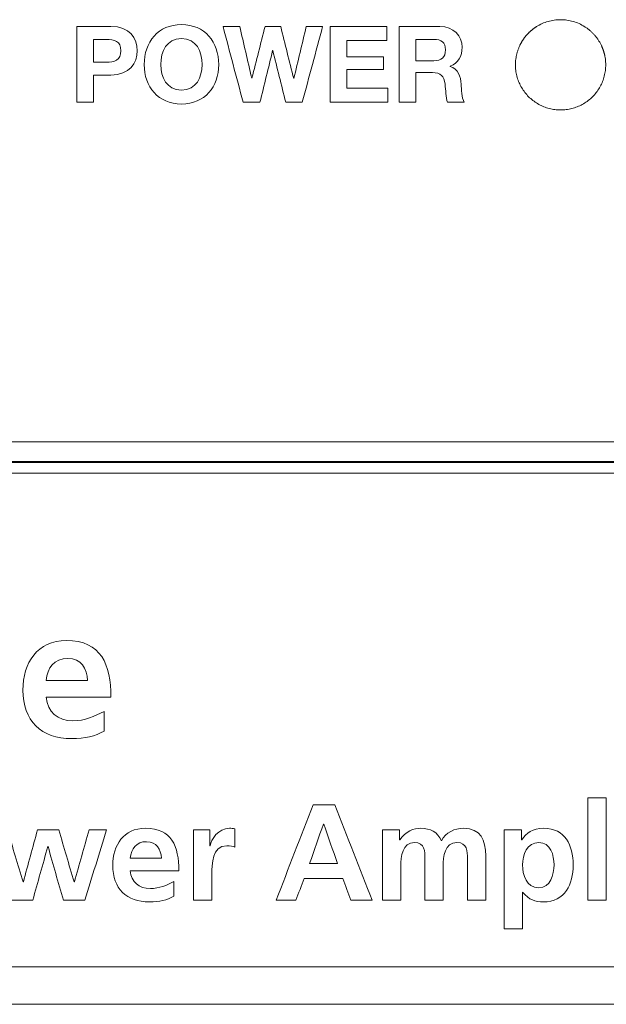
# Model space of a CAD drawing. Header units: millimetres. Extents: x 0 to 2122, y 0 to 1639.
# Tile 8 of 85: x 359 to 373, y 827 to 850. Entities that reach past the tile are written whole.
import ezdxf

# ---------------------------------------------------------------- set-up
doc = ezdxf.new("R2010")
doc.units = ezdxf.units.MM
doc.layers.add('1', color=7, linetype='Continuous', true_color=0xffffff)
doc.layers.add('3', color=7, linetype='Continuous', true_color=0xffffff)

msp = doc.modelspace()

# ---------------------------------------------------------------- linework, layer by layer
at = {"layer": '1', "color": 7, "linetype": 'Continuous', "lineweight": 13}
for p, q in [((339.765, 840.404), (483.115, 840.404)), ((339.738, 839.922), (483.142, 839.922)), ((483.115, 839.95), (339.765, 839.95)), ((482.99, 839.672), (339.89, 839.672)), ((746.59, 828.192), (327.59, 828.192)), ((746.59, 827.322), (327.59, 827.322))]:
    msp.add_line(p, q, dxfattribs=at)
for points, knots in [([(370.591, 849.622), (370.594, 849.628), (370.599, 849.638), (370.607, 849.653), (370.615, 849.669), (370.623, 849.684), (370.631, 849.699), (370.64, 849.713), (370.648, 849.728), (370.657, 849.742), (370.667, 849.756), (370.676, 849.77), (370.686, 849.784), (370.696, 849.798), (370.706, 849.811), (370.716, 849.824), (370.726, 849.837), (370.737, 849.85), (370.748, 849.863), (370.759, 849.876), (370.77, 849.888), (370.782, 849.9), (370.793, 849.912), (370.805, 849.924), (370.817, 849.935), (370.83, 849.947), (370.842, 849.958), (370.855, 849.969), (370.868, 849.98), (370.881, 849.99), (370.895, 850.001), (370.908, 850.011), (370.922, 850.021), (370.936, 850.031), (370.95, 850.041), (370.964, 850.051), (371.016, 850.084), (371.108, 850.134), (371.247, 850.185), (371.391, 850.216), (371.54, 850.226), (371.688, 850.216), (371.833, 850.185), (371.972, 850.134), (372.069, 850.081), (372.129, 850.042), (372.157, 850.023), (372.183, 850.003), (372.209, 849.982), (372.234, 849.961), (372.258, 849.939), (372.282, 849.917), (372.305, 849.893), (372.327, 849.869), (372.348, 849.845), (372.368, 849.819), (372.388, 849.793), (372.407, 849.767), (372.425, 849.739), (372.442, 849.711), (372.458, 849.682), (372.474, 849.653), (372.484, 849.632), (372.489, 849.622)], [0, 0, 0, 0, 0.007327, 0.014623, 0.02189, 0.02913, 0.036345, 0.043536, 0.050704, 0.057853, 0.064984, 0.072098, 0.079198, 0.086286, 0.093363, 0.100431, 0.107492, 0.114549, 0.121603, 0.128656, 0.135709, 0.142766, 0.149827, 0.156896, 0.163973, 0.17106, 0.17816, 0.185275, 0.192405, 0.199554, 0.206723, 0.213914, 0.221128, 0.228368, 0.235635, 0.242932, 0.250259, 0.313318, 0.375103, 0.436888, 0.499947, 0.563034, 0.624846, 0.686658, 0.749747, 0.763965, 0.778073, 0.792085, 0.806012, 0.819869, 0.83367, 0.847428, 0.861158, 0.874873, 0.888589, 0.902319, 0.916077, 0.929878, 0.943735, 0.957662, 0.971673, 0.985782, 1, 1, 1, 1]), ([(372.489, 849.622), (372.491, 849.617), (372.496, 849.607), (372.502, 849.592), (372.509, 849.577), (372.515, 849.562), (372.521, 849.546), (372.527, 849.531), (372.532, 849.515), (372.538, 849.5), (372.543, 849.484), (372.547, 849.468), (372.552, 849.453), (372.556, 849.437), (372.56, 849.421), (372.564, 849.404), (372.568, 849.388), (372.574, 849.356), (372.582, 849.307), (372.588, 849.24), (372.591, 849.174), (372.588, 849.086), (372.574, 848.976), (372.542, 848.848), (372.493, 848.725), (372.429, 848.609), (372.352, 848.502), (372.261, 848.405), (372.159, 848.321), (372.047, 848.25), (371.927, 848.193), (371.802, 848.153), (371.672, 848.128), (371.54, 848.12), (371.407, 848.128), (371.277, 848.153), (371.151, 848.194), (371.031, 848.251), (370.92, 848.322), (370.818, 848.406), (370.728, 848.503), (370.65, 848.61), (370.586, 848.726), (370.538, 848.849), (370.505, 848.978), (370.492, 849.087), (370.489, 849.175), (370.491, 849.241), (370.498, 849.307), (370.507, 849.361), (370.516, 849.404), (370.524, 849.436), (370.532, 849.468), (370.542, 849.5), (370.553, 849.531), (370.565, 849.562), (370.577, 849.592), (370.587, 849.612), (370.591, 849.622)], [0, 0, 0, 0, 0.003923, 0.007839, 0.01175, 0.015655, 0.019557, 0.023456, 0.027352, 0.031248, 0.035144, 0.039041, 0.042939, 0.046841, 0.050747, 0.054657, 0.058573, 0.062496, 0.07824, 0.093921, 0.109602, 0.125345, 0.156524, 0.187703, 0.218935, 0.250168, 0.281453, 0.312738, 0.343999, 0.37526, 0.406436, 0.437612, 0.46885, 0.500088, 0.531374, 0.56266, 0.593917, 0.625174, 0.656348, 0.687523, 0.718766, 0.750009, 0.781296, 0.812582, 0.843835, 0.875087, 0.890712, 0.906276, 0.921839, 0.937465, 0.945309, 0.95313, 0.960935, 0.968732, 0.97653, 0.984335, 0.992156, 1, 1, 1, 1])]:
    msp.add_open_spline(points, degree=3, knots=knots, dxfattribs=at)
at = {"layer": '3', "color": 7, "linetype": 'Continuous', "lineweight": 13}
for points in [[(360.281, 848.302), (360.281, 848.302), (360.281, 850.067), (360.281, 850.066)], [(364.153, 848.302), (363.998, 848.89), (363.842, 849.478), (363.686, 850.066)], [(363.686, 850.066), (363.816, 850.066), (363.945, 850.066), (364.074, 850.066)], [(364.074, 850.066), (364.167, 849.666), (364.26, 849.266), (364.353, 848.866)], [(364.359, 848.866), (364.461, 849.266), (364.563, 849.666), (364.665, 850.066)], [(364.665, 850.066), (364.786, 850.066), (364.907, 850.066), (365.028, 850.066)], [(365.028, 850.066), (365.128, 849.661), (365.229, 849.256), (365.33, 848.851)], [(365.334, 848.851), (365.431, 849.256), (365.527, 849.661), (365.624, 850.066)], [(366.004, 850.066), (365.846, 849.478), (365.688, 848.89), (365.53, 848.302)], [(365.624, 850.066), (365.751, 850.066), (365.877, 850.066), (366.004, 850.066)], [(366.181, 850.066), (366.621, 850.066), (367.06, 850.066), (367.5, 850.066)], [(366.181, 848.302), (366.181, 848.89), (366.181, 849.478), (366.181, 850.066)], [(367.5, 850.066), (367.5, 849.958), (367.5, 849.849), (367.5, 849.741)], [(367.781, 848.302), (367.781, 848.302), (367.781, 850.067), (367.781, 850.066)], [(360.669, 849.765), (360.669, 849.765), (360.669, 849.236), (360.669, 849.236)], [(367.5, 849.741), (367.189, 849.741), (366.879, 849.741), (366.569, 849.741)], [(366.569, 849.741), (366.569, 849.614), (366.569, 849.488), (366.569, 849.362)], [(368.169, 849.765), (368.169, 849.765), (368.169, 849.268), (368.169, 849.269)], [(364.84, 849.503), (364.742, 849.103), (364.644, 848.703), (364.546, 848.302)], [(364.845, 849.503), (364.844, 849.503), (364.842, 849.503), (364.84, 849.503)], [(365.144, 848.302), (365.044, 848.703), (364.945, 849.103), (364.845, 849.503)], [(366.569, 849.362), (366.853, 849.362), (367.138, 849.362), (367.423, 849.362)], [(367.423, 849.362), (367.423, 849.262), (367.423, 849.161), (367.423, 849.061)], [(368.969, 849.138), (368.969, 849.138), (368.969, 849.133), (368.969, 849.133)], [(368.969, 849.133), (369.16, 849.083), (369.214, 848.898), (369.226, 848.72)], [(360.669, 848.935), (360.669, 848.935), (360.669, 848.302), (360.669, 848.302)], [(367.423, 849.061), (367.138, 849.061), (366.853, 849.061), (366.569, 849.061)], [(366.569, 849.061), (366.569, 848.917), (366.569, 848.773), (366.569, 848.629)], [(368.169, 848.992), (368.169, 848.992), (368.169, 848.302), (368.169, 848.302)], [(364.353, 848.866), (364.355, 848.866), (364.357, 848.866), (364.359, 848.866)], [(365.33, 848.851), (365.331, 848.851), (365.333, 848.851), (365.334, 848.851)], [(368.912, 848.302), (368.865, 848.414), (368.87, 848.584), (368.851, 848.725)], [(369.226, 848.72), (369.234, 848.609), (369.231, 848.401), (369.3, 848.302)], [(366.569, 848.629), (366.886, 848.629), (367.203, 848.629), (367.52, 848.629)], [(367.52, 848.629), (367.52, 848.52), (367.52, 848.411), (367.52, 848.302)], [(360.669, 848.302), (360.669, 848.302), (360.281, 848.302), (360.281, 848.302)], [(364.546, 848.302), (364.415, 848.302), (364.284, 848.302), (364.153, 848.302)], [(365.53, 848.302), (365.401, 848.302), (365.273, 848.302), (365.144, 848.302)], [(367.52, 848.302), (367.074, 848.302), (366.627, 848.302), (366.181, 848.302)], [(368.169, 848.302), (368.169, 848.302), (367.781, 848.302), (367.781, 848.302)], [(369.3, 848.302), (369.3, 848.302), (368.912, 848.302), (368.912, 848.302)], [(359.572, 834.855), (359.572, 834.855), (360.536, 834.855), (360.536, 834.855)], [(361.078, 834.466), (361.078, 834.466), (359.572, 834.466), (359.572, 834.466)], [(360.917, 834.136), (360.917, 834.136), (360.917, 833.675), (360.917, 833.675)], [(364.92, 829.742), (365.208, 830.481), (365.496, 831.22), (365.783, 831.959)], [(365.783, 831.959), (365.951, 831.959), (366.118, 831.959), (366.285, 831.959)], [(366.285, 831.959), (366.575, 831.22), (366.866, 830.481), (367.156, 829.742)], [(372.174, 832.124), (372.316, 832.124), (372.458, 832.124), (372.6, 832.124)], [(372.174, 829.742), (372.174, 830.536), (372.174, 831.33), (372.174, 832.124)], [(372.6, 832.124), (372.6, 831.33), (372.6, 830.536), (372.6, 829.742)], [(366.022, 831.514), (365.915, 831.21), (365.808, 830.905), (365.701, 830.6)], [(366.028, 831.514), (366.026, 831.514), (366.024, 831.514), (366.022, 831.514)], [(366.349, 830.6), (366.242, 830.905), (366.135, 831.21), (366.028, 831.514)], [(358.671, 831.378), (358.792, 830.975), (358.913, 830.571), (359.033, 830.168)], [(359.04, 830.168), (359.15, 830.571), (359.26, 830.975), (359.37, 831.378)], [(359.37, 831.378), (359.535, 831.378), (359.7, 831.378), (359.865, 831.378)], [(359.865, 831.378), (359.984, 830.975), (360.103, 830.571), (360.221, 830.168)], [(360.228, 830.168), (360.341, 830.571), (360.454, 830.975), (360.568, 831.378)], [(360.974, 831.378), (360.807, 830.833), (360.639, 830.287), (360.472, 829.742)], [(360.568, 831.378), (360.703, 831.378), (360.839, 831.378), (360.974, 831.378)], [(363.002, 831.378), (363.002, 831.378), (363.38, 831.378), (363.38, 831.378)], [(363.002, 829.742), (363.002, 829.742), (363.002, 831.378), (363.002, 831.378)], [(363.38, 831.378), (363.38, 831.378), (363.38, 831.006), (363.38, 831.006)], [(363.964, 831.403), (363.964, 831.403), (363.964, 830.975), (363.964, 830.975)], [(367.396, 831.378), (367.396, 831.378), (367.793, 831.378), (367.793, 831.378)], [(367.396, 829.742), (367.396, 829.742), (367.396, 831.378), (367.396, 831.378)], [(367.793, 831.378), (367.793, 831.378), (367.793, 831.149), (367.793, 831.149)], [(370.225, 831.378), (370.225, 831.378), (370.631, 831.378), (370.631, 831.378)], [(370.225, 829.075), (370.225, 829.075), (370.225, 831.378), (370.225, 831.378)], [(370.631, 831.378), (370.631, 831.378), (370.631, 831.146), (370.631, 831.146)], [(367.793, 831.149), (367.793, 831.149), (367.799, 831.149), (367.799, 831.149)], [(370.631, 831.146), (370.631, 831.146), (370.638, 831.146), (370.638, 831.146)], [(359.608, 830.99), (359.492, 830.574), (359.376, 830.158), (359.259, 829.742)], [(359.615, 830.99), (359.613, 830.99), (359.61, 830.99), (359.608, 830.99)], [(359.971, 829.742), (359.852, 830.158), (359.733, 830.574), (359.615, 830.99)], [(363.38, 831.006), (363.38, 831.006), (363.386, 831.006), (363.386, 831.006)], [(361.529, 830.72), (361.529, 830.72), (362.253, 830.72), (362.253, 830.721)], [(365.701, 830.6), (365.917, 830.6), (366.133, 830.6), (366.349, 830.6)], [(368.384, 829.742), (368.384, 829.742), (368.384, 830.717), (368.384, 830.717)], [(369.371, 829.742), (369.371, 829.742), (369.371, 830.717), (369.371, 830.717)], [(362.659, 830.428), (362.659, 830.428), (361.529, 830.428), (361.529, 830.428)], [(359.033, 830.168), (359.036, 830.168), (359.038, 830.168), (359.04, 830.168)], [(360.221, 830.168), (360.223, 830.168), (360.225, 830.168), (360.228, 830.168)], [(362.539, 830.18), (362.539, 830.18), (362.539, 829.834), (362.539, 829.834)], [(365.574, 830.25), (365.509, 830.081), (365.445, 829.912), (365.38, 829.742)], [(366.473, 830.25), (366.173, 830.25), (365.874, 830.25), (365.574, 830.25)], [(366.663, 829.742), (366.6, 829.912), (366.536, 830.081), (366.473, 830.25)], [(370.657, 829.93), (370.657, 829.93), (370.651, 829.93), (370.651, 829.93)], [(370.651, 829.93), (370.651, 829.93), (370.651, 829.075), (370.651, 829.075)], [(359.259, 829.742), (359.097, 829.742), (358.935, 829.742), (358.773, 829.742)], [(360.472, 829.742), (360.305, 829.742), (360.138, 829.742), (359.971, 829.742)], [(363.428, 829.742), (363.428, 829.742), (363.002, 829.742), (363.002, 829.742)], [(365.38, 829.742), (365.227, 829.742), (365.073, 829.742), (364.92, 829.742)], [(367.156, 829.742), (366.991, 829.742), (366.827, 829.742), (366.663, 829.742)], [(367.822, 829.742), (367.822, 829.742), (367.396, 829.742), (367.396, 829.742)], [(368.809, 829.742), (368.809, 829.742), (368.384, 829.742), (368.384, 829.742)], [(369.797, 829.742), (369.797, 829.742), (369.371, 829.742), (369.371, 829.742)], [(372.6, 829.742), (372.458, 829.742), (372.316, 829.742), (372.174, 829.742)], [(370.651, 829.075), (370.651, 829.075), (370.225, 829.075), (370.225, 829.075)]]:
    msp.add_open_spline(points, degree=3, dxfattribs=at)
for points, knots in [([(360.281, 850.066), (360.281, 850.066), (361.077, 850.066), (361.077, 850.066), (361.517, 850.066), (361.687, 849.787), (361.687, 849.214), (361.517, 848.935), (361.077, 848.935), (361.077, 848.935), (360.669, 848.935), (360.669, 848.935)], [0, 0, 0, 0, 0.1428571, 0.1428571, 0.1428571, 0.2857143, 0.2857143, 0.4285714, 0.4285714, 0.4285714, 0.5714286, 0.5714286, 0.5714286, 0.5714286]), ([(362.719, 850.109), (363.265, 850.109), (363.586, 849.701), (363.586, 849.177), (363.586, 848.668), (363.265, 848.26), (362.173, 848.26), (361.852, 848.668), (361.852, 849.177), (361.852, 849.701), (362.173, 850.109), (362.719, 850.109)], [0, 0, 0, 0, 0.25, 0.25, 0.25, 0.5, 0.5, 0.75, 0.75, 0.75, 1, 1, 1, 1]), ([(367.781, 850.066), (367.781, 850.066), (368.732, 850.066), (368.732, 850.066), (369.049, 850.066), (369.249, 849.846), (369.249, 849.58), (369.249, 849.372), (369.165, 849.217), (368.969, 849.138)], [0, 0, 0, 0, 0.0769231, 0.0769231, 0.0769231, 0.1538462, 0.1538462, 0.1538462, 0.2307692, 0.2307692, 0.2307692, 0.2307692]), ([(360.669, 849.236), (360.669, 849.236), (360.971, 849.236), (360.971, 849.236), (361.151, 849.236), (361.311, 849.276), (361.311, 849.726), (361.151, 849.765), (360.971, 849.765), (360.971, 849.765), (360.669, 849.765), (360.669, 849.765)], [0, 0, 0, 0, 0.2, 0.2, 0.2, 0.4, 0.4, 0.6, 0.6, 0.6, 0.8, 0.8, 0.8, 0.8]), ([(362.719, 848.587), (363.068, 848.587), (363.198, 848.883), (363.198, 849.177), (363.198, 849.486), (363.068, 849.782), (362.37, 849.782), (362.24, 849.486), (362.24, 849.177), (362.24, 848.883), (362.37, 848.587), (362.719, 848.587)], [0, 0, 0, 0, 0.25, 0.25, 0.25, 0.5, 0.5, 0.75, 0.75, 0.75, 1, 1, 1, 1]), ([(368.169, 849.269), (368.169, 849.269), (368.594, 849.269), (368.594, 849.269), (368.767, 849.269), (368.861, 849.343), (368.861, 849.521), (368.861, 849.691), (368.767, 849.765), (368.594, 849.765), (368.594, 849.765), (368.169, 849.765), (368.169, 849.765)], [0, 0, 0, 0, 0.2, 0.2, 0.2, 0.4, 0.4, 0.4, 0.6, 0.6, 0.6, 0.8, 0.8, 0.8, 0.8]), ([(368.851, 848.725), (368.823, 848.91), (368.752, 848.992), (368.557, 848.992), (368.557, 848.992), (368.169, 848.992), (368.169, 848.992)], [0.6153846, 0.6153846, 0.6153846, 0.6153846, 0.6923077, 0.6923077, 0.6923077, 0.7692308, 0.7692308, 0.7692308, 0.7692308]), ([(360.917, 833.675), (360.71, 833.561), (360.473, 833.501), (360.168, 833.501), (359.449, 833.501), (359.03, 833.916), (359.03, 834.631), (359.03, 835.261), (359.364, 835.782), (360.041, 835.782), (360.85, 835.782), (361.078, 835.228), (361.078, 834.466)], [0, 0, 0, 0, 0.125, 0.125, 0.125, 0.25, 0.25, 0.25, 0.375, 0.375, 0.375, 0.5, 0.5, 0.5, 0.5]), ([(360.536, 834.855), (360.52, 835.13), (360.392, 835.367), (359.758, 835.367), (359.597, 835.147), (359.572, 834.855)], [0, 0, 0, 0, 0.3333333, 0.3333333, 0.6666667, 0.6666667, 0.6666667, 0.6666667]), ([(359.572, 834.466), (359.597, 834.115), (359.843, 833.916), (360.194, 833.916), (360.469, 833.916), (360.706, 834.018), (360.917, 834.136)], [0.625, 0.625, 0.625, 0.625, 0.75, 0.75, 0.75, 0.875, 0.875, 0.875, 0.875]), ([(362.539, 829.834), (362.383, 829.749), (362.205, 829.704), (361.977, 829.704), (361.437, 829.704), (361.122, 830.015), (361.122, 830.552), (361.122, 831.025), (361.373, 831.416), (361.881, 831.416), (362.488, 831.416), (362.659, 831), (362.659, 830.428)], [0, 0, 0, 0, 0.125, 0.125, 0.125, 0.25, 0.25, 0.25, 0.375, 0.375, 0.375, 0.5, 0.5, 0.5, 0.5]), ([(363.386, 831.006), (363.405, 831.159), (363.58, 831.416), (363.834, 831.416), (363.876, 831.416), (363.92, 831.416), (363.964, 831.403)], [0.2727273, 0.2727273, 0.2727273, 0.2727273, 0.3636364, 0.3636364, 0.3636364, 0.4545455, 0.4545455, 0.4545455, 0.4545455]), ([(367.799, 831.149), (367.933, 831.349), (368.126, 831.416), (368.285, 831.416), (368.514, 831.416), (368.676, 831.33), (368.768, 831.127)], [0.15, 0.15, 0.15, 0.15, 0.2, 0.2, 0.2, 0.25, 0.25, 0.25, 0.25]), ([(368.768, 831.127), (368.866, 831.324), (369.079, 831.416), (369.28, 831.416), (369.683, 831.416), (369.797, 831.14), (369.797, 830.774), (369.797, 830.774), (369.797, 829.742), (369.797, 829.742)], [0.25, 0.25, 0.25, 0.25, 0.3, 0.3, 0.3, 0.35, 0.35, 0.35, 0.4, 0.4, 0.4, 0.4]), ([(370.638, 831.146), (370.733, 831.305), (370.895, 831.416), (371.146, 831.416), (371.648, 831.416), (371.832, 831.016), (371.832, 830.565), (371.832, 830.117), (371.648, 829.704), (371.136, 829.704), (370.956, 829.704), (370.806, 829.749), (370.657, 829.93)], [0.2727273, 0.2727273, 0.2727273, 0.2727273, 0.3636364, 0.3636364, 0.3636364, 0.4545455, 0.4545455, 0.4545455, 0.5454545, 0.5454545, 0.5454545, 0.6363636, 0.6363636, 0.6363636, 0.6363636]), ([(362.253, 830.721), (362.24, 830.927), (362.145, 831.105), (361.669, 831.105), (361.548, 830.94), (361.529, 830.72)], [0, 0, 0, 0, 0.3333333, 0.3333333, 0.6666667, 0.6666667, 0.6666667, 0.6666667]), ([(368.384, 830.717), (368.384, 830.87), (368.384, 831.086), (368.139, 831.086), (367.857, 831.086), (367.822, 830.749), (367.822, 830.536), (367.822, 830.536), (367.822, 829.742), (367.822, 829.742)], [0.75, 0.75, 0.75, 0.75, 0.8, 0.8, 0.8, 0.85, 0.85, 0.85, 0.9, 0.9, 0.9, 0.9]), ([(369.371, 830.717), (369.371, 830.87), (369.371, 831.086), (369.127, 831.086), (368.844, 831.086), (368.809, 830.749), (368.809, 830.536), (368.809, 830.536), (368.809, 829.742), (368.809, 829.742)], [0.5, 0.5, 0.5, 0.5, 0.55, 0.55, 0.55, 0.6, 0.6, 0.6, 0.65, 0.65, 0.65, 0.65]), ([(370.654, 830.565), (370.654, 830.333), (370.746, 830.034), (371.029, 830.034), (371.308, 830.034), (371.387, 830.339), (371.387, 830.565), (371.387, 830.784), (371.311, 831.086), (371.035, 831.086), (370.762, 831.086), (370.654, 830.794), (370.654, 830.565)], [0, 0, 0, 0, 0.25, 0.25, 0.25, 0.5, 0.5, 0.5, 0.75, 0.75, 0.75, 1, 1, 1, 1]), ([(363.964, 830.975), (363.926, 830.997), (363.85, 831.01), (363.774, 831.01), (363.428, 831.01), (363.428, 830.578), (363.428, 830.343), (363.428, 830.343), (363.428, 829.742), (363.428, 829.742)], [0.5454545, 0.5454545, 0.5454545, 0.5454545, 0.6363636, 0.6363636, 0.6363636, 0.7272727, 0.7272727, 0.7272727, 0.8181818, 0.8181818, 0.8181818, 0.8181818]), ([(361.529, 830.428), (361.548, 830.165), (361.732, 830.015), (361.996, 830.015), (362.202, 830.015), (362.38, 830.092), (362.539, 830.18)], [0.625, 0.625, 0.625, 0.625, 0.75, 0.75, 0.75, 0.875, 0.875, 0.875, 0.875])]:
    msp.add_open_spline(points, degree=3, knots=knots, dxfattribs=at)

doc.saveas('drawing.dxf')
